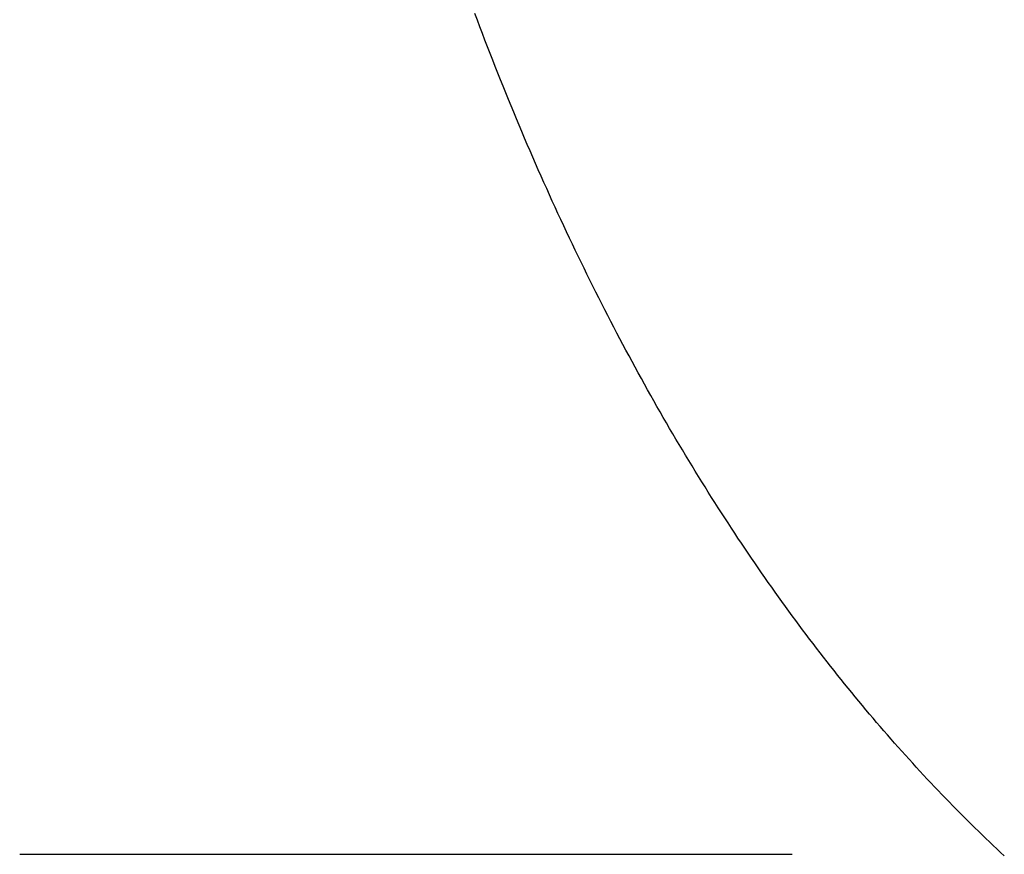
# Model space of a CAD drawing. Extents: x 668 to 3164, y 1007 to 2724.
# Tile 26 of 152: x 890 to 912, y 2175 to 2194. Entities that reach past the tile are written whole.
import ezdxf

# ---------------------------------------------------------------- set-up
doc = ezdxf.new("R2010")
doc.units = 0
doc.layers.add('KF_GRAVIS_12_RIGHT', color=7, linetype='CONTINUOUS')

# ---------------------------------------------------------------- blocks, each defined once
blk = doc.blocks.new('*U16')
at = {"layer": 'KF_GRAVIS_12_RIGHT'}
for p, q in [((60.7849, -78.5), (65.5322, -78.5)), ((65.5322, -78.5), (78.2996, -78.5))]:
    blk.add_line(p, q, dxfattribs=at)
blk.add_polyline3d([(83.1115, -78.5339, 0), (83.0277, -78.4559, 0), (82.9438, -78.3774, 0), (82.8601, -78.2984, 0), (82.7763, -78.2189, 0), (82.6927, -78.1388, 0), (82.6091, -78.0583, 0), (82.5255, -77.9773, 0), (82.442, -77.8958, 0), (82.3586, -77.8138, 0), (82.2752, -77.7313, 0), (82.1919, -77.6483, 0), (82.1087, -77.5647, 0), (82.0255, -77.4807, 0), (81.9424, -77.3963, 0), (81.8594, -77.3113, 0), (81.7764, -77.2258, 0), (81.6935, -77.1398, 0), (81.6107, -77.0533, 0), (81.528, -76.9664, 0), (81.4453, -76.8789, 0), (81.3628, -76.7909, 0), (81.2803, -76.7025, 0), (81.1979, -76.6136, 0), (81.1156, -76.5241, 0), (81.0333, -76.4342, 0), (80.9512, -76.3438, 0), (80.8692, -76.2529, 0), (80.7872, -76.1615, 0), (80.7054, -76.0697, 0), (80.6236, -75.9773, 0), (80.5419, -75.8844, 0), (80.4604, -75.7911, 0), (80.3789, -75.6973, 0), (80.2976, -75.603, 0), (80.2163, -75.5082, 0), (80.1352, -75.4129, 0), (80.0541, -75.3171, 0), (79.9732, -75.2209, 0), (79.8924, -75.1241, 0), (79.8117, -75.0269, 0), (79.7311, -74.9292, 0), (79.6507, -74.831, 0), (79.5703, -74.7324, 0), (79.4901, -74.6332, 0), (79.41, -74.5336, 0), (79.33, -74.4335, 0), (79.2502, -74.3329, 0), (79.1705, -74.2318, 0), (79.0909, -74.1303, 0), (79.0114, -74.0282, 0), (78.9321, -73.9257, 0), (78.8529, -73.8227, 0), (78.7738, -73.7193, 0), (78.6949, -73.6153, 0), (78.6161, -73.5109, 0), (78.5375, -73.406, 0), (78.459, -73.3007, 0), (78.3807, -73.1948, 0), (78.3025, -73.0886, 0), (78.2244, -72.9818, 0), (78.1465, -72.8747, 0), (78.0688, -72.767, 0), (77.9912, -72.6589, 0), (77.9138, -72.5503, 0), (77.8365, -72.4413, 0), (77.7594, -72.3318, 0), (77.6824, -72.2219, 0), (77.6056, -72.1115, 0), (77.5289, -72.0007, 0), (77.4524, -71.8894, 0), (77.3761, -71.7776, 0), (77.2999, -71.6654, 0), (77.2239, -71.5527, 0), (77.148, -71.4396, 0), (77.0723, -71.326, 0), (76.9968, -71.2119, 0), (76.9214, -71.0974, 0), (76.8462, -70.9824, 0), (76.7712, -70.867, 0), (76.6963, -70.7512, 0), (76.6216, -70.6348, 0), (76.5471, -70.518, 0), (76.4727, -70.4008, 0), (76.3986, -70.2831, 0), (76.3245, -70.1649, 0), (76.2507, -70.0463, 0), (76.177, -69.9273, 0), (76.1035, -69.8078, 0), (76.0302, -69.6878, 0), (75.9571, -69.5674, 0), (75.8841, -69.4465, 0), (75.8113, -69.3251, 0), (75.7387, -69.2033, 0), (75.6662, -69.0811, 0), (75.594, -68.9584, 0), (75.5219, -68.8352, 0), (75.45, -68.7116, 0), (75.3783, -68.5875, 0), (75.3068, -68.463, 0), (75.2354, -68.338, 0), (75.1643, -68.2126, 0), (75.0933, -68.0867, 0), (75.0225, -67.9604, 0), (74.9519, -67.8336, 0), (74.8815, -67.7064, 0), (74.8113, -67.5787, 0), (74.7413, -67.4505, 0), (74.6715, -67.3219, 0), (74.6018, -67.1928, 0), (74.5324, -67.0633, 0), (74.4631, -66.9334, 0), (74.3941, -66.8029, 0), (74.3252, -66.6721, 0), (74.2565, -66.5407, 0), (74.1881, -66.409, 0), (74.1198, -66.2767, 0), (74.0517, -66.1441, 0), (73.9839, -66.0109, 0), (73.9162, -65.8773, 0), (73.8487, -65.7433, 0), (73.7815, -65.6088, 0), (73.7144, -65.4739, 0), (73.6476, -65.3385, 0), (73.5809, -65.2026, 0), (73.5145, -65.0663, 0), (73.4482, -64.9296, 0), (73.3822, -64.7924, 0), (73.3164, -64.6547, 0), (73.2508, -64.5166, 0), (73.1854, -64.378, 0), (73.1202, -64.239, 0), (73.0552, -64.0996, 0), (72.9905, -63.9597, 0), (72.9259, -63.8193, 0), (72.8616, -63.6786, 0), (72.7976, -63.5374, 0), (72.7338, -63.3958, 0), (72.6702, -63.2538, 0), (72.6069, -63.1113, 0), (72.5438, -62.9685, 0), (72.4809, -62.8252, 0), (72.4183, -62.6816, 0), (72.356, -62.5375, 0), (72.2939, -62.393, 0), (72.232, -62.2481, 0), (72.1704, -62.1029, 0), (72.109, -61.9572, 0), (72.0479, -61.8111, 0), (71.987, -61.6647, 0), (71.9264, -61.5179, 0), (71.8661, -61.3706, 0), (71.806, -61.223, 0), (71.7461, -61.075, 0), (71.6865, -60.9267, 0), (71.6272, -60.7779, 0), (71.5682, -60.6288, 0), (71.5094, -60.4793, 0), (71.4508, -60.3295, 0), (71.3926, -60.1793, 0), (71.3346, -60.0287, 0), (71.2768, -59.8777, 0), (71.2194, -59.7264, 0), (71.1622, -59.5748, 0), (71.1052, -59.4228, 0)], dxfattribs=at)

msp = doc.modelspace()

# ---------------------------------------------------------------- block references
at = {"layer": 'KF_GRAVIS_12_RIGHT'}
msp.add_blockref('*U16', (828.93, 2253.101), dxfattribs=at)

doc.saveas('drawing.dxf')
